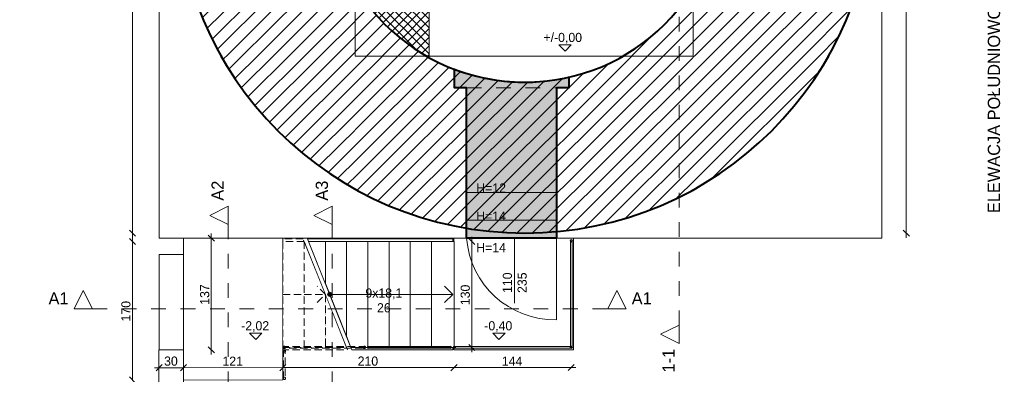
# Model space of a CAD drawing. Header units: millimetres. Extents: x 59044 to 78760, y -6506 to 13188.
# Tile 6 of 7: x 66707 to 78760, y 803 to 5152. Entities that reach past the tile are written whole.
import ezdxf

# ---------------------------------------------------------------- set-up
doc = ezdxf.new("R2010")
doc.units = ezdxf.units.MM
doc.header["$MEASUREMENT"] = 0
for name, pattern in [('Kropkowana gęsto', [132.291663, 0, -132.291663]), ('Przerywana', [360, 180, -180]), ('Przerywana gęsta', [135, 90, -45]), ('Wipeout_Contour', [1000, 0, -1000])]:
    doc.linetypes.add(name, pattern=pattern)
for name, color, linetype, lineweight in [('0_Nr_pióra__1', 7, 'Continuous', 13), ('0_Nr_pióra__103', 7, 'Continuous', 5), ('0_Nr_pióra__104', 7, 'Continuous', 5), ('0_Nr_pióra__11', 7, 'Continuous', 13), ('0_Nr_pióra__2', 8, 'Continuous', 5), ('0_Nr_pióra__7', 7, 'Continuous', 20), ('inw_wymiarowanie_Nr_pióra__1', 7, 'Continuous', 13), ('inw_ściany zewnętrzne_Nr_pióra__27', 7, 'Continuous', 40), ('inw_ściany zewnętrzne_Nr_pióra__87', 7, 'Continuous', 13), ('Rozbiórka_0_Nr_pióra__1', 7, 'Continuous', 13), ('Rozbiórka_inw_schody zewnętrzne_Nr_pióra__121', 255, 'Continuous', 0), ('Rozbiórka_inw_schody zewnętrzne_Nr_pióra__27', 7, 'Continuous', 40)]:
    doc.layers.add(name, color=color, linetype=linetype, lineweight=lineweight)
for name, color, linetype, lineweight, true_color in [('0_Nr_pióra__61', 7, 'Continuous', 13, 0x6a6a6a), ('inw_przekrój _Nr_pióra__101', 7, 'Continuous', 5, 0xb2b2b2), ('inw_przekrój _Nr_pióra__61', 7, 'Continuous', 13, 0x6a6a6a), ('Rozbiórka_0_Nr_pióra__101', 7, 'Continuous', 5, 0xb2b2b2)]:
    doc.layers.add(name, color=color, linetype=linetype, lineweight=lineweight, true_color=true_color)
for name, color, linetype in [('inw_przekrój', 7, 'Continuous'), ('inw_wymiarowanie', 7, 'Continuous'), ('inw_ściany zewnętrzne', 7, 'Continuous')]:
    doc.layers.add(name, color=color, linetype=linetype)
doc.styles.add('STYL_AUTOMATYCZNY_1', font='txt')
doc.dimstyles.new('STYL_AUTOMATYCZNY__1', dxfattribs={"dimtxt": 112.5, "dimasz": 71.25, "dimexe": 0.18, "dimexo": 0.0625, "dimgap": 0.09, "dimtad": 1, "dimtih": 1, "dimtoh": 1, "dimdec": 0, "dimlfac": 0.1, "dimzin": 0, "dimdsep": 46, "dimtxsty": 'STYL_AUTOMATYCZNY_1', "dimblk": 'ARROWHEAD_6', "dimblk1": 'ARROWHEAD_6', "dimblk2": 'ARROWHEAD_6', "dimcen": 0.09, "dimse1": 1, "dimse2": 1, "dimclrd": 7, "dimclre": 7, "dimclrt": 7, "dimadec": 1, "dimazin": 0, "dimtfac": 1, "dimtdec": 4, "dimtmove": 0, "dimatfit": 3, "dimfxl": 0, "dimtolj": 1, "dimtzin": 0, "dimarcsym": 0})
doc.dimstyles.new('STYL_AUTOMATYCZNY__2', dxfattribs={"dimtxt": 112.5, "dimasz": 71.25, "dimexe": 0.18, "dimexo": 0.0625, "dimgap": 0.09, "dimtad": 1, "dimdec": 0, "dimlfac": 0.1, "dimzin": 0, "dimdsep": 46, "dimtxsty": 'STYL_AUTOMATYCZNY_1', "dimblk": 'ARROWHEAD_6', "dimblk1": 'ARROWHEAD_6', "dimblk2": 'ARROWHEAD_6', "dimcen": 0.09, "dimse1": 1, "dimse2": 1, "dimclrd": 7, "dimclre": 7, "dimclrt": 7, "dimadec": 1, "dimazin": 0, "dimtfac": 1, "dimtdec": 4, "dimtmove": 0, "dimatfit": 3, "dimfxl": 0, "dimtolj": 1, "dimtzin": 0, "dimarcsym": 0})

# ---------------------------------------------------------------- blocks, each defined once
blk = doc.blocks.new('Strop_17_4', base_point=(68714, 733))
at = {"layer": '0_Nr_pióra__2', "color": 8, "linetype": 'Continuous', "lineweight": 5, "flags": 128}
blk.add_lwpolyline([(68714, 733), (69928, 734), (69928, 2473), (68714, 2473)], close=True, dxfattribs=at)
blk = doc.blocks.new('Strop_20_4', base_point=(73489, 2474))
at = {"layer": '0_Nr_pióra__1', "color": 7, "linetype": 'Continuous', "lineweight": 13, "flags": 128}
blk.add_lwpolyline([(73489, 2474), (72023, 2473), (72024, 1104), (73489, 1104)], close=True, dxfattribs=at)
blk = doc.blocks.new('Strop_21_4', base_point=(75310, 6797))
at = {"layer": '0_Nr_pióra__1', "color": 7, "linetype": 'Continuous', "lineweight": 13, "flags": 128}
blk.add_lwpolyline([(75310, 6797), (71720, 6797), (71720, 4687, 0.569792)], format="xyb", close=True, dxfattribs=at)
blk = doc.blocks.new('Schody_2_4')
at = {"layer": '0_Nr_pióra__11', "color": 7, "linetype": 'Przerywana gęsta', "lineweight": 13, "flags": 128}
for points in [[(70177, 2464), (69929, 2464), (69929, 2404), (70201, 2404)], [(70697, 1164), (69929, 1164), (69929, 1104), (70721, 1104)]]:
    blk.add_lwpolyline(points, close=True, dxfattribs=at)
at = {"layer": '0_Nr_pióra__11', "color": 7, "linetype": 'Continuous', "lineweight": 13, "flags": 128}
for points in [[(70230, 2464), (70254, 2404), (72009, 2404), (72009, 2464)], [(70750, 1164), (70774, 1104), (72009, 1104), (72009, 1164)]]:
    blk.add_lwpolyline(points, close=True, dxfattribs=at)
at = {"color": 254, "linetype": 'Wipeout_Contour', "lineweight": 0, "ltscale": 280336.915676}
blk.add_wipeout([(69929, 2434), (69929, 1134), (70189, 1134), (70189, 2434)], dxfattribs=at)
at = {"layer": '0_Nr_pióra__11', "color": 7, "linetype": 'Przerywana gęsta', "lineweight": 13}
for p, q in [((69929, 2434), (69929, 1134)), ((70189, 2434), (69929, 2434)), ((70189, 1134), (70189, 2434)), ((69929, 1134), (70189, 1134))]:
    blk.add_line(p, q, dxfattribs=at)
at = {"color": 254, "linetype": 'Wipeout_Contour', "lineweight": 0, "ltscale": 281357.075972}
blk.add_wipeout([(70189, 2434), (70189, 1134), (70449, 1134), (70449, 1784)], dxfattribs=at)
at = {"layer": '0_Nr_pióra__11', "color": 7, "linetype": 'Przerywana gęsta', "lineweight": 13}
for p, q in [((70189, 2434), (70189, 1134)), ((69929, 1784), (70189, 1784)), ((70449, 1134), (70449, 1784)), ((70189, 1134), (70449, 1134))]:
    blk.add_line(p, q, dxfattribs=at)
at = {"color": 254, "linetype": 'Wipeout_Contour', "lineweight": 0, "ltscale": 211249.191839}
blk.add_wipeout([(70449, 2434), (70242, 2434), (70449, 1918)], dxfattribs=at)
at = {"color": 254, "linetype": 'Wipeout_Contour', "lineweight": 0, "ltscale": 211646.815256}
blk.add_wipeout([(70709, 1134), (70449, 1784), (70449, 1134)], dxfattribs=at)
at = {"layer": '0_Nr_pióra__11', "color": 7, "linetype": 'Continuous', "lineweight": 13}
for p, q in [((70449, 2434), (70242, 2434)), ((70449, 1918), (70449, 2434))]:
    blk.add_line(p, q, dxfattribs=at)
at = {"layer": '0_Nr_pióra__11', "color": 7, "linetype": 'Przerywana gęsta', "lineweight": 13}
for p, q in [((70449, 1784), (70449, 1134)), ((70449, 1134), (70709, 1134))]:
    blk.add_line(p, q, dxfattribs=at)
at = {"color": 254, "linetype": 'Wipeout_Contour', "lineweight": 0, "ltscale": 282435.451103}
blk.add_wipeout([(70449, 2434), (70449, 1918), (70709, 1268), (70709, 2434)], dxfattribs=at)
at = {"linetype": 'Continuous', "lineweight": 0, "true_color": 0x000000}
blk.add_hatch(color=18, dxfattribs=at).paths.add_polyline_path([(70502, 1759, 1), (70502, 1809, 1)])
at = {"layer": '0_Nr_pióra__11', "color": 7, "linetype": 'Continuous', "lineweight": 13}
for p, q in [((70449, 2434), (70449, 1918)), ((70709, 2434), (70449, 2434)), ((70709, 1268), (70709, 2434))]:
    blk.add_line(p, q, dxfattribs=at)
at = {"layer": '0_Nr_pióra__11', "color": 7, "linetype": 'Przerywana gęsta', "lineweight": 13}
for p, q in [((70449, 1784), (70349, 1884)), ((70189, 1784), (70449, 1784)), ((70349, 1684), (70449, 1784))]:
    blk.add_line(p, q, dxfattribs=at)
at = {"layer": '0_Nr_pióra__11', "color": 7, "linetype": 'Continuous', "lineweight": 13, "flags": 128}
blk.add_lwpolyline([(70502, 1759, 1), (70502, 1809, 1)], format="xyb", close=True, dxfattribs=at)
at = {"color": 254, "linetype": 'Wipeout_Contour', "lineweight": 0, "ltscale": 354229.803996}
blk.add_wipeout([(70709, 2434), (70709, 1268), (70762, 1134), (70969, 1134), (70969, 2434)], dxfattribs=at)
at = {"layer": '0_Nr_pióra__11', "color": 7, "linetype": 'Continuous', "lineweight": 13}
for p, q in [((70189, 2434), (70709, 1134)), ((70242, 2434), (70762, 1134)), ((70709, 2434), (70709, 1268)), ((70969, 2434), (70709, 2434)), ((70969, 1134), (70969, 2434)), ((70762, 1134), (70969, 1134))]:
    blk.add_line(p, q, dxfattribs=at)
at = {"color": 254, "linetype": 'Wipeout_Contour', "lineweight": 0, "ltscale": 284495.411897}
blk.add_wipeout([(70969, 2434), (70969, 1134), (71229, 1134), (71229, 2434)], dxfattribs=at)
at = {"layer": '0_Nr_pióra__11', "color": 7, "linetype": 'Continuous', "lineweight": 13}
for p, q in [((70969, 2434), (70969, 1134)), ((71229, 2434), (70969, 2434)), ((71229, 1134), (71229, 2434)), ((70969, 1134), (71229, 1134))]:
    blk.add_line(p, q, dxfattribs=at)
at = {"color": 254, "linetype": 'Wipeout_Contour', "lineweight": 0, "ltscale": 285535.042772}
blk.add_wipeout([(71229, 2434), (71229, 1134), (71489, 1134), (71489, 2434)], dxfattribs=at)
at = {"layer": '0_Nr_pióra__11', "color": 7, "linetype": 'Continuous', "lineweight": 13}
for p, q in [((71229, 2434), (71229, 1134)), ((71489, 2434), (71229, 2434)), ((71489, 1134), (71489, 2434)), ((71229, 1134), (71489, 1134))]:
    blk.add_line(p, q, dxfattribs=at)
at = {"color": 254, "linetype": 'Wipeout_Contour', "lineweight": 0, "ltscale": 286574.676325}
blk.add_wipeout([(71489, 2434), (71489, 1134), (71749, 1134), (71749, 2434)], dxfattribs=at)
at = {"layer": '0_Nr_pióra__11', "color": 7, "linetype": 'Continuous', "lineweight": 13}
for p, q in [((71489, 2434), (71489, 1134)), ((71749, 2434), (71489, 2434)), ((71749, 1134), (71749, 2434)), ((71489, 1134), (71749, 1134))]:
    blk.add_line(p, q, dxfattribs=at)
at = {"color": 254, "linetype": 'Wipeout_Contour', "lineweight": 0, "ltscale": 431710.486435}
blk.add_wipeout([(71749, 2434), (71749, 1134), (72009, 1134), (72024, 1134), (72024, 2434), (72009, 2434)], dxfattribs=at)
at = {"layer": '0_Nr_pióra__11', "color": 7, "linetype": 'Continuous', "lineweight": 13}
for p, q in [((71749, 2434), (71749, 1134)), ((72009, 2434), (71749, 2434)), ((72024, 2434), (72009, 2434)), ((72024, 1134), (72024, 2434)), ((72009, 1784), (71909, 1884)), ((70502, 1784), (71749, 1784)), ((71749, 1784), (72009, 1784)), ((71909, 1684), (72009, 1784)), ((71749, 1134), (72009, 1134)), ((72009, 1134), (72024, 1134))]:
    blk.add_line(p, q, dxfattribs=at)
blk = doc.blocks.new('Ściana_2_4', base_point=(77260, 11688))
at = {"color": 254, "linetype": 'Wipeout_Contour', "lineweight": 0, "ltscale": 227388.31743}
blk.add_wipeout([(74950, 2473), (77260, 2473), (74950, 4703)], dxfattribs=at).dxf.layer = 'inw_ściany zewnętrzne'
at = {"color": 254, "linetype": 'Wipeout_Contour', "lineweight": 0, "ltscale": 229799.591319}
blk.add_wipeout([(74950, 4703), (77260, 2473), (77260, 4703)], dxfattribs=at).dxf.layer = 'inw_ściany zewnętrzne'
at = {"layer": 'inw_ściany zewnętrzne_Nr_pióra__87', "color": 7, "linetype": 'Continuous', "lineweight": 13, "flags": 128}
blk.add_lwpolyline([(77260, 2473), (74950, 2473)], dxfattribs=at)
at = {"color": 254, "linetype": 'Wipeout_Contour', "lineweight": 0, "ltscale": 305749.91004}
blk.add_wipeout([(74950, 8908), (74950, 4703), (77260, 4703), (77260, 8908)], dxfattribs=at).dxf.layer = 'inw_ściany zewnętrzne'
at = {"layer": 'inw_ściany zewnętrzne_Nr_pióra__87', "color": 7, "linetype": 'Continuous', "lineweight": 13, "flags": 128}
for points in [[(74950, 8908), (74950, 4703)], [(77260, 2473), (77260, 8908)]]:
    blk.add_lwpolyline(points, dxfattribs=at)
blk = doc.blocks.new('Ściana_3_4', base_point=(77260, 2473))
at = {"color": 254, "linetype": 'Wipeout_Contour', "lineweight": 0, "ltscale": 291913.555539}
blk.add_wipeout([(74950, 4703), (70813, 4703), (70813, 2473), (74950, 2473)], dxfattribs=at).dxf.layer = 'inw_ściany zewnętrzne'
at = {"layer": 'inw_ściany zewnętrzne_Nr_pióra__87', "color": 7, "linetype": 'Continuous', "lineweight": 13, "flags": 128}
for points in [[(74950, 4703), (70813, 4703)], [(70813, 2473), (74950, 2473)]]:
    blk.add_lwpolyline(points, dxfattribs=at)
blk = doc.blocks.new('Ściana_4_4', base_point=(68413, 2473))
at = {"color": 254, "linetype": 'Wipeout_Contour', "lineweight": 0, "ltscale": 210282.518738}
blk.add_wipeout([(70813, 4703), (68413, 2473), (70813, 2473)], dxfattribs=at).dxf.layer = 'inw_ściany zewnętrzne'
at = {"color": 254, "linetype": 'Wipeout_Contour', "lineweight": 0, "ltscale": 279905.36032}
blk.add_wipeout([(70813, 4703), (70813, 8908), (68413, 8908), (68413, 4703)], dxfattribs=at).dxf.layer = 'inw_ściany zewnętrzne'
at = {"color": 254, "linetype": 'Wipeout_Contour', "lineweight": 0, "ltscale": 208001.865549}
blk.add_wipeout([(68413, 4703), (68413, 2473), (70813, 4703)], dxfattribs=at).dxf.layer = 'inw_ściany zewnętrzne'
at = {"layer": 'inw_ściany zewnętrzne_Nr_pióra__87', "color": 7, "linetype": 'Continuous', "lineweight": 13, "flags": 128}
for points in [[(68413, 8908), (68413, 2473)], [(70813, 4703), (70813, 8908)], [(68413, 2473), (70813, 2473)]]:
    blk.add_lwpolyline(points, dxfattribs=at)
blk = doc.blocks.new('Balustrada_2_4')
at = {"layer": '0_Nr_pióra__104', "color": 7, "linetype": 'Continuous', "lineweight": 5, "flags": 128}
for points in [[(72029, 1149, 1), (72029, 1119, 1)], [(73459, 1149, 1), (73459, 1119, 1)]]:
    blk.add_lwpolyline(points, format="xyb", close=True, dxfattribs=at)
blk.add_lwpolyline([(73459, 1124), (73459, 1144), (72029, 1144), (72029, 1124)], close=True, dxfattribs=at)
blk.add_lwpolyline([(73459, 1124), (73459, 1144), (72029, 1144), (72029, 1124)], close=True, dxfattribs=at)
blk.add_lwpolyline([(73459, 1124), (73459, 1144), (72029, 1144), (72029, 1124)], close=True, dxfattribs=at)
blk.add_lwpolyline([(73459, 1124), (73459, 1144), (72029, 1144), (72029, 1124)], close=True, dxfattribs=at)
blk.add_lwpolyline([(73459, 1124), (73459, 1144), (72029, 1144), (72029, 1124)], close=True, dxfattribs=at)
blk = doc.blocks.new('Balustrada_3_4')
at = {"layer": '0_Nr_pióra__104', "color": 7, "linetype": 'Continuous', "lineweight": 5, "flags": 128}
for points in [[(73444, 2441, 1), (73474, 2441, 1)], [(73444, 1134, 1), (73474, 1134, 1)]]:
    blk.add_lwpolyline(points, format="xyb", close=True, dxfattribs=at)
blk.add_lwpolyline([(73469, 2441), (73449, 2441), (73449, 1134), (73469, 1134)], close=True, dxfattribs=at)
blk.add_lwpolyline([(73469, 2441), (73449, 2441), (73449, 1134), (73469, 1134)], close=True, dxfattribs=at)
blk.add_lwpolyline([(73469, 2441), (73449, 2441), (73449, 1134), (73469, 1134)], close=True, dxfattribs=at)
blk.add_lwpolyline([(73469, 2441), (73449, 2441), (73449, 1134), (73469, 1134)], close=True, dxfattribs=at)
blk.add_lwpolyline([(73469, 2441), (73449, 2441), (73449, 1134), (73469, 1134)], close=True, dxfattribs=at)
blk = doc.blocks.new('Balustrada_5_4')
at = {"layer": '0_Nr_pióra__104', "color": 7, "linetype": 'Continuous', "lineweight": 5, "flags": 128}
for points in [[(70974, 1149, 1), (70974, 1119, 1)], [(71979, 1149, 1), (71979, 1119, 1)]]:
    blk.add_lwpolyline(points, format="xyb", close=True, dxfattribs=at)
blk.add_lwpolyline([(71979, 1124), (71979, 1144), (70974, 1144), (70974, 1124)], close=True, dxfattribs=at)
blk.add_lwpolyline([(71979, 1124), (71979, 1144), (70974, 1144), (70974, 1124)], close=True, dxfattribs=at)
blk.add_lwpolyline([(71979, 1124), (71979, 1144), (70974, 1144), (70974, 1124)], close=True, dxfattribs=at)
blk.add_lwpolyline([(71979, 1124), (71979, 1144), (70974, 1144), (70974, 1124)], close=True, dxfattribs=at)
blk.add_lwpolyline([(71979, 1124), (71979, 1144), (70974, 1144), (70974, 1124)], close=True, dxfattribs=at)
blk = doc.blocks.new('Balustrada_6_4')
at = {"layer": '0_Nr_pióra__104', "color": 7, "linetype": 'Przerywana gęsta', "lineweight": 5, "flags": 128}
for points in [[(69946, 1149, 1), (69946, 1119, 1)], [(70927, 1149, 1), (70927, 1119, 1)]]:
    blk.add_lwpolyline(points, format="xyb", close=True, dxfattribs=at)
blk.add_lwpolyline([(70927, 1124), (70927, 1144), (69946, 1144), (69946, 1124)], close=True, dxfattribs=at)
blk.add_lwpolyline([(70927, 1124), (70927, 1144), (69946, 1144), (69946, 1124)], close=True, dxfattribs=at)
blk.add_lwpolyline([(70927, 1124), (70927, 1144), (69946, 1144), (69946, 1124)], close=True, dxfattribs=at)
blk.add_lwpolyline([(70927, 1124), (70927, 1144), (69946, 1144), (69946, 1124)], close=True, dxfattribs=at)
blk.add_lwpolyline([(70927, 1124), (70927, 1144), (69946, 1144), (69946, 1124)], close=True, dxfattribs=at)
blk = doc.blocks.new('Balustrada_11_4')
at = {"layer": '0_Nr_pióra__104', "color": 7, "linetype": 'Przerywana gęsta', "lineweight": 5, "flags": 128}
for points in [[(69933, 1090, 1), (69963, 1090, 1)], [(69933, 755, 1), (69963, 755, 1)]]:
    blk.add_lwpolyline(points, format="xyb", close=True, dxfattribs=at)
blk.add_lwpolyline([(69958, 1090), (69938, 1090), (69938, 755), (69958, 755)], close=True, dxfattribs=at)
blk.add_lwpolyline([(69958, 1090), (69938, 1090), (69938, 755), (69958, 755)], close=True, dxfattribs=at)
blk.add_lwpolyline([(69958, 1090), (69938, 1090), (69938, 755), (69958, 755)], close=True, dxfattribs=at)
blk.add_lwpolyline([(69958, 1090), (69938, 1090), (69938, 755), (69958, 755)], close=True, dxfattribs=at)
blk.add_lwpolyline([(69958, 1090), (69938, 1090), (69938, 755), (69958, 755)], close=True, dxfattribs=at)
blk = doc.blocks.new('*D55')
at = {"layer": '0_Nr_pióra__103', "color": 7, "linetype": 'Continuous', "lineweight": 5}
for p, q in [((68125, 2396), (68050, 2471)), ((68088, 2434), (68088, 2490)), ((68088, 734), (68088, 2434)), ((68050, 771), (68125, 696))]:
    blk.add_line(p, q, dxfattribs=at)
at = {"layer": '0_Nr_pióra__103', "color": 7, "lineweight": 5, "insert": (68065, 1452), "char_height": 112.5, "attachment_point": 7, "rotation": 90, "style": 'STYL_AUTOMATYCZNY_1'}
blk.add_mtext('\\A1;{\\pql;\\fCentury Gothic|b0|i0|c238|p34;170}', dxfattribs=at)
blk = doc.blocks.new('ARROWHEAD_6')
at = {"color": 0, "linetype": 'Continuous', "lineweight": 0}
for p, q in [((0, 0), (-1, 0)), ((-0.5, -0.5), (0.5, 0.5))]:
    blk.add_line(p, q, dxfattribs=at)
blk = doc.blocks.new('*D56')
at = {"layer": '0_Nr_pióra__103', "color": 7, "linetype": 'Continuous', "lineweight": 5}
for p, q in [((68357, 885), (68413, 885)), ((68451, 923), (68376, 848)), ((68413, 885), (68713, 885)), ((68751, 923), (68676, 848))]:
    blk.add_line(p, q, dxfattribs=at)
at = {"layer": '0_Nr_pióra__103', "color": 7, "lineweight": 5, "insert": (68475, 908), "char_height": 112.5, "attachment_point": 7, "rotation": 0.0098, "style": 'STYL_AUTOMATYCZNY_1'}
blk.add_mtext('\\A1;{\\pql;\\fCentury Gothic|b0|i0|c238|p34;30}', dxfattribs=at)
blk = doc.blocks.new('*D57')
at = {"layer": '0_Nr_pióra__103', "color": 7, "linetype": 'Continuous', "lineweight": 5}
for p, q in [((68413, 885), (68713, 885)), ((68751, 923), (68676, 848)), ((68713, 885), (69928, 886)), ((69966, 923), (69891, 848)), ((69928, 886), (72024, 886))]:
    blk.add_line(p, q, dxfattribs=at)
at = {"layer": '0_Nr_pióra__103', "color": 7, "lineweight": 5, "insert": (69189, 908), "char_height": 112.5, "attachment_point": 7, "rotation": 0.0098, "style": 'STYL_AUTOMATYCZNY_1'}
blk.add_mtext('\\A1;{\\pql;\\fCentury Gothic|b0|i0|c238|p34;121}', dxfattribs=at)
blk = doc.blocks.new('*D58')
at = {"layer": '0_Nr_pióra__103', "color": 7, "linetype": 'Continuous', "lineweight": 5}
for p, q in [((69966, 923), (69891, 848)), ((69928, 886), (72024, 886)), ((72061, 923), (71986, 848))]:
    blk.add_line(p, q, dxfattribs=at)
at = {"layer": '0_Nr_pióra__103', "color": 7, "lineweight": 5, "insert": (70844, 908), "char_height": 112.5, "attachment_point": 7, "rotation": 0.0098, "style": 'STYL_AUTOMATYCZNY_1'}
blk.add_mtext('\\A1;{\\pql;\\fCentury Gothic|b0|i0|c238|p34;210}', dxfattribs=at)
blk = doc.blocks.new('*D59')
at = {"layer": '0_Nr_pióra__103', "color": 7, "linetype": 'Continuous', "lineweight": 5}
for p, q in [((69928, 886), (72024, 886)), ((72061, 923), (71986, 848)), ((72024, 886), (73459, 886)), ((73421, 849), (73496, 924)), ((73459, 886), (73515, 886))]:
    blk.add_line(p, q, dxfattribs=at)
at = {"layer": '0_Nr_pióra__103', "color": 7, "lineweight": 5, "insert": (72609, 908), "char_height": 112.5, "attachment_point": 7, "rotation": 0.0098, "style": 'STYL_AUTOMATYCZNY_1'}
blk.add_mtext('\\A1;{\\pql;\\fCentury Gothic|b0|i0|c238|p34;144}', dxfattribs=at)
blk = doc.blocks.new('*D60')
at = {"layer": '0_Nr_pióra__103', "color": 7, "linetype": 'Continuous', "lineweight": 5}
for p, q in [((72279, 2396), (72204, 2471)), ((72241, 2434), (72241, 2490)), ((72241, 1134), (72241, 2434)), ((72204, 1171), (72279, 1096)), ((72241, 1077), (72241, 1134))]:
    blk.add_line(p, q, dxfattribs=at)
at = {"layer": '0_Nr_pióra__103', "color": 7, "lineweight": 5, "insert": (72219, 1652), "char_height": 112.5, "attachment_point": 7, "rotation": 90, "style": 'STYL_AUTOMATYCZNY_1'}
blk.add_mtext('\\A1;{\\pql;\\fCentury Gothic|b0|i0|c238|p34;130}', dxfattribs=at)
blk = doc.blocks.new('*D61')
at = {"layer": '0_Nr_pióra__103', "color": 7, "linetype": 'Continuous', "lineweight": 5}
for p, q in [((69090, 2436), (69015, 2511)), ((69052, 2473), (69052, 2529)), ((69052, 1103), (69052, 2473)), ((69015, 1141), (69090, 1066)), ((69052, 1047), (69052, 1103))]:
    blk.add_line(p, q, dxfattribs=at)
at = {"layer": '0_Nr_pióra__103', "color": 7, "lineweight": 5, "insert": (69030, 1656), "char_height": 112.5, "attachment_point": 7, "rotation": 90, "style": 'STYL_AUTOMATYCZNY_1'}
blk.add_mtext('\\A1;{\\pql;\\fCentury Gothic|b0|i0|c238|p34;137}', dxfattribs=at)
blk = doc.blocks.new('Wymiary_1_4', base_point=(72573, 1232))
at = {"layer": '0_Nr_pióra__1', "color": 7, "linetype": 'Continuous', "lineweight": 13}
for p, q in [((72573, 1232), (72498, 1307)), ((72498, 1307), (72648, 1307)), ((72648, 1307), (72573, 1232))]:
    blk.add_line(p, q, dxfattribs=at)
at = {"layer": '0_Nr_pióra__1', "color": 7, "lineweight": 13, "insert": (72394, 1322), "char_height": 112.5, "attachment_point": 7, "style": 'STYL_AUTOMATYCZNY_1'}
blk.add_mtext('\\A1;{\\pql;\\fCentury Gothic|b0|i0|c238|p34;-0,40}', dxfattribs=at)
blk = doc.blocks.new('Wymiary_2_4', base_point=(69597, 1232))
at = {"layer": '0_Nr_pióra__1', "color": 7, "linetype": 'Continuous', "lineweight": 13}
for p, q in [((69597, 1232), (69522, 1307)), ((69522, 1307), (69672, 1307)), ((69672, 1307), (69597, 1232))]:
    blk.add_line(p, q, dxfattribs=at)
at = {"layer": '0_Nr_pióra__1', "color": 7, "lineweight": 13, "insert": (69418, 1322), "char_height": 112.5, "attachment_point": 7, "style": 'STYL_AUTOMATYCZNY_1'}
blk.add_mtext('\\A1;{\\pql;\\fCentury Gothic|b0|i0|c238|p34;-2,02}', dxfattribs=at)
blk = doc.blocks.new('Wymiary_5_4', base_point=(73383, 4767))
at = {"layer": '0_Nr_pióra__1', "color": 7, "linetype": 'Continuous', "lineweight": 13}
for p, q in [((73383, 4767), (73308, 4842)), ((73308, 4842), (73458, 4842)), ((73458, 4842), (73383, 4767))]:
    blk.add_line(p, q, dxfattribs=at)
at = {"layer": '0_Nr_pióra__1', "color": 7, "lineweight": 13, "insert": (73119, 4857), "char_height": 112.5, "attachment_point": 7, "style": 'STYL_AUTOMATYCZNY_1'}
blk.add_mtext('\\A1;{\\pql;\\fCentury Gothic|b0|i0|c238|p34;+/-0,00}', dxfattribs=at)
blk = doc.blocks.new('*D76')
at = {"layer": 'inw_wymiarowanie_Nr_pióra__1', "color": 7, "linetype": 'Continuous', "lineweight": 13}
for p, q in [((77598, 11037), (77523, 11112)), ((77560, 11074), (77560, 11131)), ((77560, 2534), (77560, 11074)), ((77523, 2572), (77598, 2497)), ((77560, 2478), (77560, 2534))]:
    blk.add_line(p, q, dxfattribs=at)
at = {"layer": 'inw_wymiarowanie_Nr_pióra__1', "color": 7, "lineweight": 13, "insert": (77538, 6673), "char_height": 112.5, "attachment_point": 7, "rotation": 90, "style": 'STYL_AUTOMATYCZNY_1'}
blk.add_mtext('\\A1;{\\pql;\\fCentury Gothic|b0|i0|c238|p34;854}', dxfattribs=at)
blk = doc.blocks.new('*D77')
at = {"layer": 'inw_wymiarowanie_Nr_pióra__1', "color": 7, "linetype": 'Continuous', "lineweight": 13}
for p, q in [((68125, 11037), (68050, 11112)), ((68088, 11074), (68088, 11131)), ((68088, 2534), (68088, 11074)), ((68050, 2572), (68125, 2497)), ((68088, 2478), (68088, 2534))]:
    blk.add_line(p, q, dxfattribs=at)
at = {"layer": 'inw_wymiarowanie_Nr_pióra__1', "color": 7, "lineweight": 13, "insert": (68065, 6673), "char_height": 112.5, "attachment_point": 7, "rotation": 90, "style": 'STYL_AUTOMATYCZNY_1'}
blk.add_mtext('\\A1;{\\pql;\\fCentury Gothic|b0|i0|c238|p34;854}', dxfattribs=at)
blk = doc.blocks.new('Płaszczyzna odcinająca_1_4', base_point=(67486, 1606))
at = {"layer": 'inw_przekrój _Nr_pióra__101', "color": 253, "linetype": 'Przerywana', "lineweight": 5, "true_color": 0xb2b2b2}
blk.add_line((67598, 1606), (73906, 1606), dxfattribs=at)
at = {"layer": 'inw_przekrój _Nr_pióra__61', "color": 251, "lineweight": 13, "true_color": 0x6a6a6a, "char_height": 150, "style": 'STYL_AUTOMATYCZNY_1'}
for s, insert, attachment_point in [('\\A1;{\\pqr;\\pt0;\\fCentury Gothic|b0|i0|c238|p34;A1}', (67306, 1660), 9), ('\\A1;{\\pql;\\pt0;\\fCentury Gothic|b0|i0|c238|p34;A1}', (74199, 1660), 7)]:
    blk.add_mtext(s, dxfattribs=dict(at, insert=insert, attachment_point=attachment_point))
at = {"color": 254, "linetype": 'Wipeout_Contour', "lineweight": 0, "ltscale": 202520.319292}
blk.add_wipeout([(67373, 1606), (67598, 1606), (67486, 1831)], dxfattribs=at).dxf.layer = 'inw_przekrój'
at = {"color": 254, "linetype": 'Wipeout_Contour', "lineweight": 0, "ltscale": 222112.979291}
blk.add_wipeout([(74131, 1606), (74019, 1831), (73906, 1606)], dxfattribs=at).dxf.layer = 'inw_przekrój'
at = {"layer": 'inw_przekrój _Nr_pióra__61', "color": 251, "linetype": 'Continuous', "lineweight": 13, "true_color": 0x6a6a6a, "flags": 128}
for points in [[(67373, 1606), (67598, 1606), (67486, 1831)], [(74131, 1606), (73906, 1606), (74019, 1831)]]:
    blk.add_lwpolyline(points, close=True, dxfattribs=at)
blk = doc.blocks.new('Płaszczyzna odcinająca_2_4', base_point=(69259, 2753))
at = {"layer": 'inw_przekrój _Nr_pióra__101', "color": 253, "linetype": 'Przerywana', "lineweight": 5, "true_color": 0xb2b2b2}
blk.add_line((69259, 2640), (69259, -5976), dxfattribs=at)
at = {"layer": 'inw_przekrój _Nr_pióra__61', "color": 251, "lineweight": 13, "true_color": 0x6a6a6a, "char_height": 150, "rotation": 90, "style": 'STYL_AUTOMATYCZNY_1'}
for s, insert, attachment_point in [('\\A1;{\\pql;\\pt0;\\fCentury Gothic|b0|i0|c238|p34;A2}', (69205, 2933), 7), ('\\A1;{\\pqr;\\pt0;\\fCentury Gothic|b0|i0|c238|p34;A2}', (69205, -6269), 9)]:
    blk.add_mtext(s, dxfattribs=dict(at, insert=insert, attachment_point=attachment_point))
at = {"color": 254, "linetype": 'Wipeout_Contour', "lineweight": 0, "ltscale": 207716.4981}
blk.add_wipeout([(69259, 2865), (69034, 2753), (69259, 2640)], dxfattribs=at).dxf.layer = 'inw_przekrój'
at = {"color": 254, "linetype": 'Wipeout_Contour', "lineweight": 0, "ltscale": 208354.562661}
blk.add_wipeout([(69259, -6201), (69259, -5976), (69034, -6089)], dxfattribs=at).dxf.layer = 'inw_przekrój'
at = {"layer": 'inw_przekrój _Nr_pióra__61', "color": 251, "linetype": 'Continuous', "lineweight": 13, "true_color": 0x6a6a6a, "flags": 128}
for points in [[(69259, 2865), (69259, 2640), (69034, 2753)], [(69259, -6201), (69259, -5976), (69034, -6089)]]:
    blk.add_lwpolyline(points, close=True, dxfattribs=at)
blk = doc.blocks.new('Płaszczyzna odcinająca_3_4', base_point=(70533, 2753))
at = {"layer": 'inw_przekrój _Nr_pióra__101', "color": 253, "linetype": 'Przerywana', "lineweight": 5, "true_color": 0xb2b2b2}
blk.add_line((70533, 2640), (70533, -5976), dxfattribs=at)
at = {"layer": 'inw_przekrój _Nr_pióra__61', "color": 251, "lineweight": 13, "true_color": 0x6a6a6a, "char_height": 150, "rotation": 90, "style": 'STYL_AUTOMATYCZNY_1'}
for s, insert, attachment_point in [('\\A1;{\\pql;\\pt0;\\fCentury Gothic|b0|i0|c238|p34;A3}', (70483, 2933), 7), ('\\A1;{\\pqr;\\pt0;\\fCentury Gothic|b0|i0|c238|p34;A3}', (70483, -6269), 9)]:
    blk.add_mtext(s, dxfattribs=dict(at, insert=insert, attachment_point=attachment_point))
at = {"color": 254, "linetype": 'Wipeout_Contour', "lineweight": 0, "ltscale": 211534.648793}
blk.add_wipeout([(70533, 2865), (70308, 2753), (70533, 2640)], dxfattribs=at).dxf.layer = 'inw_przekrój'
at = {"color": 254, "linetype": 'Wipeout_Contour', "lineweight": 0, "ltscale": 212161.230742}
blk.add_wipeout([(70533, -6201), (70533, -5976), (70308, -6089)], dxfattribs=at).dxf.layer = 'inw_przekrój'
at = {"layer": 'inw_przekrój _Nr_pióra__61', "color": 251, "linetype": 'Continuous', "lineweight": 13, "true_color": 0x6a6a6a, "flags": 128}
for points in [[(70533, 2865), (70533, 2640), (70308, 2753)], [(70533, -6201), (70533, -5976), (70308, -6089)]]:
    blk.add_lwpolyline(points, close=True, dxfattribs=at)
blk = doc.blocks.new('Elewacja_4_4', base_point=(78760, -3926))
at = {"layer": '0_Nr_pióra__61', "color": 251, "lineweight": 13, "true_color": 0x6a6a6a, "insert": (78710, 6626), "char_height": 150, "attachment_point": 9, "rotation": 90, "style": 'STYL_AUTOMATYCZNY_1'}
blk.add_mtext('\\A1;{\\pqr;\\pt0;\\fCentury Gothic|b0|i0|c238|p34;ELEWACJA POŁUDNIOWO-WSCHODNIA}', dxfattribs=at)
at = {"color": 254, "linetype": 'Wipeout_Contour', "lineweight": 0, "ltscale": 236936.218314}
blk.add_wipeout([(78760, 6694), (78760, 6919), (78535, 6806)], dxfattribs=at)
at = {"layer": '0_Nr_pióra__61', "color": 251, "linetype": 'Continuous', "lineweight": 13, "true_color": 0x6a6a6a, "flags": 128}
blk.add_lwpolyline([(78760, 6694), (78760, 6919), (78535, 6806)], close=True, dxfattribs=at)
blk = doc.blocks.new('Strop_27_4', base_point=(68714, -144))
at = {"layer": '0_Nr_pióra__7', "color": 7, "linetype": 'Continuous', "lineweight": 20, "flags": 128}
blk.add_lwpolyline([(68714, -144), (68713, 1103), (68413, 1103), (68414, -144)], close=True, dxfattribs=at)
blk = doc.blocks.new('Strop_28_4', base_point=(68713, 1103))
at = {"layer": '0_Nr_pióra__7', "color": 7, "linetype": 'Continuous', "lineweight": 20, "flags": 128}
blk.add_lwpolyline([(68713, 1103), (68713, 2273), (68413, 2273), (68413, 1103)], close=True, dxfattribs=at)
blk = doc.blocks.new('Ściana_7_4', base_point=(70470, 6806))
at = {"layer": 'inw_ściany zewnętrzne', "linetype": 'Continuous', "lineweight": 0, "true_color": 0x000000}
h = blk.add_hatch(dxfattribs=at)
h.set_pattern_fill('Bloczki_ceramiczne_0004', color=18, style=0, pattern_type=2)
h.set_pattern_definition([(45, (0, 0), (-95.45941, 95.45941), [])])
h.paths.add_polyline_path([(68620, 6806, 1), (77160, 6806), (75310, 6806, -1), (70470, 6806)])
at = {"layer": 'inw_ściany zewnętrzne_Nr_pióra__27', "color": 7, "linetype": 'Continuous', "lineweight": 40}
for radius in [4270, 2420]:
    blk.add_arc((72890, 6806), radius, 180, 0, dxfattribs=at)
blk = doc.blocks.new('Płaszczyzna odcinająca_4_4', base_point=(74778, 1296))
at = {"layer": 'inw_przekrój _Nr_pióra__101', "color": 253, "linetype": 'Przerywana', "lineweight": 5, "true_color": 0xb2b2b2}
blk.add_line((74778, 1408), (74778, 12081), dxfattribs=at)
at = {"layer": 'inw_przekrój _Nr_pióra__61', "color": 251, "lineweight": 13, "true_color": 0x6a6a6a, "char_height": 150, "rotation": 90, "style": 'STYL_AUTOMATYCZNY_1'}
for s, insert, attachment_point in [('\\A1;{\\pql;\\pt0;\\fCentury Gothic|b0|i0|c238|p34;1-1}', (74725, 12373), 7), ('\\A1;{\\pqr;\\pt0;\\fCentury Gothic|b0|i0|c238|p34;1-1}', (74725, 1116), 9)]:
    blk.add_mtext(s, dxfattribs=dict(at, insert=insert, attachment_point=attachment_point))
at = {"color": 254, "linetype": 'Wipeout_Contour', "lineweight": 0, "ltscale": 227075.572009}
blk.add_wipeout([(74778, 12306), (74553, 12193), (74778, 12081)], dxfattribs=at).dxf.layer = 'inw_przekrój'
at = {"color": 254, "linetype": 'Wipeout_Contour', "lineweight": 0, "ltscale": 224143.482867}
blk.add_wipeout([(74778, 1183), (74778, 1408), (74553, 1296)], dxfattribs=at).dxf.layer = 'inw_przekrój'
at = {"layer": 'inw_przekrój _Nr_pióra__61', "color": 251, "linetype": 'Continuous', "lineweight": 13, "true_color": 0x6a6a6a, "flags": 128}
for points in [[(74778, 12306), (74778, 12081), (74553, 12193)], [(74778, 1183), (74778, 1408), (74553, 1296)]]:
    blk.add_lwpolyline(points, close=True, dxfattribs=at)

msp = doc.modelspace()

# ---------------------------------------------------------------- block references
at = {"color": 151, "lineweight": 13, "true_color": 0x80c2ff}
msp.add_blockref('Elewacja_4_4', (78760, -3926.4), dxfattribs=at)
at = {"color": 7, "linetype": 'Continuous', "lineweight": 13}
for name, p in [('Strop_21_4', (75310, 6796.7)), ('Wymiary_5_4', (73382.6, 4767.3)), ('Strop_20_4', (73488.5, 2473.7)), ('Wymiary_2_4', (69597.2, 1231.6)), ('Wymiary_1_4', (72573.2, 1231.6))]:
    msp.add_blockref(name, p, dxfattribs=at)
at = {"color": 8, "linetype": 'Continuous', "lineweight": 5}
msp.add_blockref('Strop_17_4', (68713.9, 733.5), dxfattribs=at)
at = {"color": 7, "linetype": 'Continuous', "lineweight": 20}
msp.add_blockref('Strop_27_4', (68713.6, -143.5), dxfattribs=at)

# ---------------------------------------------------------------- dimensions: what is measured, and where the dimension line sits
at = {"color": 7, "linetype": 'Continuous', "lineweight": 5}
dim = msp.add_linear_dim(base=(68713.4, 885.3), p1=(68413.3, 1103.2), p2=(68713.3, 1103.2), angle=0.00981, dimstyle='STYL_AUTOMATYCZNY__1', dxfattribs=at)
dim.commit()
dim.dimension.update_dxf_attribs({"geometry": '*D56', "text_midpoint": (68561.2, 964), "dimtype": 160, "text_rotation": 0.00981})
at = {"layer": 'inw_wymiarowanie', "color": 7, "linetype": 'Continuous', "lineweight": 13}
dim = msp.add_linear_dim(base=(68087.8, 11074.4), p1=(60697.3, 2534.4), p2=(60697.3, 11074.4), angle=90, dimstyle='STYL_AUTOMATYCZNY__2', dxfattribs=at)
dim.commit()
dim.dimension.update_dxf_attribs({"geometry": '*D77', "text_midpoint": (68009.1, 6801.2), "dimtype": 160, "text_rotation": 90})

# ---------------------------------------------------------------- next in the draw order: block references
at = {"color": 8, "linetype": 'Kropkowana gęsto', "lineweight": 5}
msp.add_blockref('Schody_2_4', (0, 0), dxfattribs=at)
at = {"layer": 'inw_ściany zewnętrzne', "color": 7, "lineweight": 40}
msp.add_blockref('Ściana_2_4', (77260, 11688.1), dxfattribs=at)

# ---------------------------------------------------------------- next in the draw order: linework, layer by layer
at = {"layer": '0_Nr_pióra__1', "color": 7, "linetype": 'Continuous', "lineweight": 13}
msp.add_lwpolyline([(77260, 2473.2), (77260, 11688.1)], dxfattribs=at)

# ---------------------------------------------------------------- next in the draw order: block references
at = {"color": 7, "linetype": 'Continuous', "lineweight": 13}
for name in ['Balustrada_6_4', 'Balustrada_11_4', 'Balustrada_5_4', 'Balustrada_2_4']:
    msp.add_blockref(name, (0, 0), dxfattribs=at)
at = {"layer": 'inw_ściany zewnętrzne', "color": 7, "lineweight": 40}
msp.add_blockref('Ściana_3_4', (77260, 2473.2), dxfattribs=at)

# ---------------------------------------------------------------- next in the draw order: dimensions: what is measured, and where the dimension line sits
at = {"color": 7, "linetype": 'Continuous', "lineweight": 5}
dim = msp.add_linear_dim(base=(69928, 885.5), p1=(68713.3, 1103.2), p2=(69928, 1103.4), angle=0.00981, dimstyle='STYL_AUTOMATYCZNY__1', dxfattribs=at)
dim.commit()
dim.dimension.update_dxf_attribs({"geometry": '*D57', "text_midpoint": (69317.5, 964.2), "dimtype": 160, "text_rotation": 0.00981})

# ---------------------------------------------------------------- next in the draw order: hatches: boundary and pattern name
at = {"layer": 'Rozbiórka_inw_schody zewnętrzne_Nr_pióra__121', "linetype": 'Continuous', "lineweight": 0}
msp.add_hatch(color=255, dxfattribs=at).paths.add_polyline_path([(72028.5, 4544.3, 0.1481637), (73428.5, 4446.5), (73428.5, 4317.1), (73278.5, 4317.1), (73278.5, 2473.2), (72178.5, 2473.2), (72178.5, 4317.1), (72028.5, 4317.1)])

# ---------------------------------------------------------------- next in the draw order: linework, layer by layer
at = {"layer": '0_Nr_pióra__1', "color": 7, "linetype": 'Continuous', "lineweight": 13}
for p, q in [((72178.5, 3033.2), (73278.5, 3033.2)), ((72178.5, 2693.2), (73278.5, 2693.2)), ((73278.5, 2473.2), (72178.5, 2473.2))]:
    msp.add_line(p, q, dxfattribs=at)
at = {"layer": 'inw_ściany zewnętrzne_Nr_pióra__87', "color": 7, "linetype": 'Przerywana', "lineweight": 13}
msp.add_line((72178.5, 4317.1), (73278.5, 4317.1), dxfattribs=at)
at = {"layer": 'inw_ściany zewnętrzne_Nr_pióra__87', "color": 7, "linetype": 'Continuous', "lineweight": 13}
for p, q in [((72764, 2473.2), (72764, 1677.9)), ((73278.5, 2473.2), (73278.5, 1473.2))]:
    msp.add_line(p, q, dxfattribs=at)
msp.add_arc((73256.2, 2553.6), 1080.7, 184.27079, 271.18177, dxfattribs=at)
at = {"layer": 'Rozbiórka_inw_schody zewnętrzne_Nr_pióra__27', "color": 7, "linetype": 'Continuous', "lineweight": 40, "flags": 128}
msp.add_lwpolyline([(72028.5, 4544.3, 0.1481637), (73428.5, 4446.5), (73428.5, 4317.1), (73278.5, 4317.1), (73278.5, 2473.2), (72178.5, 2473.2), (72178.5, 4317.1), (72028.5, 4317.1)], format="xyb", close=True, dxfattribs=at)

# ---------------------------------------------------------------- next in the draw order: block references
at = {"color": 7, "linetype": 'Continuous', "lineweight": 13}
msp.add_blockref('Balustrada_3_4', (0, 0), dxfattribs=at)
at = {"layer": 'inw_ściany zewnętrzne', "color": 7, "lineweight": 40}
msp.add_blockref('Ściana_4_4', (68413.1, 2473.2), dxfattribs=at)

# ---------------------------------------------------------------- next in the draw order: texts
at = {"layer": '0_Nr_pióra__7', "color": 7, "linetype": 'Continuous', "lineweight": 20, "char_height": 112.5, "attachment_point": 8, "style": 'STYL_AUTOMATYCZNY_1'}
for s, insert in [('\\A1;{\\pqc;\\fCentury Gothic|b0|i0|c238|p34;H=1\\fCentury Gothic|b0|i0|c238|p34;2}', (72478.1, 3031.6)), ('\\A1;{\\pqc;\\fCentury Gothic|b0|i0|c238|p34;H\\fCentury Gothic|b0|i0|c238|p34;=14}', (72478.1, 2686.9)), ('\\A1;{\\pqc;\\fCentury Gothic|b0|i0|c238|p34;H\\fCentury Gothic|b0|i0|c238|p34;=14}', (72478.1, 2301.2))]:
    msp.add_mtext(s, dxfattribs=dict(at, insert=insert))

# ---------------------------------------------------------------- next in the draw order: dimensions: what is measured, and where the dimension line sits
at = {"color": 7, "linetype": 'Continuous', "lineweight": 5}
dim = msp.add_linear_dim(base=(72241.4, 2433.7), p1=(72008.5, 1133.7), p2=(72008.5, 2433.7), angle=90, dimstyle='STYL_AUTOMATYCZNY__2', dxfattribs=at)
dim.commit()
dim.dimension.update_dxf_attribs({"geometry": '*D60', "text_midpoint": (72162.7, 1780.5), "dimtype": 160, "text_rotation": 90})

# ---------------------------------------------------------------- next in the draw order: hatches: boundary and pattern name
at = {"layer": 'Rozbiórka_0_Nr_pióra__101', "linetype": 'Continuous', "lineweight": 5, "true_color": 0xb2b2b2}
h = msp.add_hatch(dxfattribs=at)
h.set_pattern_fill('Siatka_5x5_ukośna_0004', color=253, style=0, pattern_type=2)
h.set_pattern_definition([(45, (71830.02, 6956.6), (-53.033, 53.033), []), (135, (71830.02, 6956.6), (53.033, 53.033), [])])
h.paths.add_polyline_path([(70470, 6805.8, 0.2638635), (71648.2, 4728.7), (71720, 4687.4), (71720, 6796.6), (73189.5, 6792.6), (73190, 9207.1, 0.4511029)])

# ---------------------------------------------------------------- next in the draw order: linework, layer by layer
at = {"layer": '0_Nr_pióra__1', "color": 7, "linetype": 'Continuous', "lineweight": 13}
msp.add_lwpolyline([(68413.1, 2473.2), (68413.1, 11688.1)], dxfattribs=at)
at = {"layer": 'Rozbiórka_0_Nr_pióra__1', "color": 7, "linetype": 'Continuous', "lineweight": 13, "flags": 128}
msp.add_lwpolyline([(70470, 6805.8, 0.2638635), (71648.2, 4728.7), (71720, 4687.4), (71720, 6796.6), (73189.5, 6792.6), (73190, 9207.1, 0.4511029)], format="xyb", close=True, dxfattribs=at)

# ---------------------------------------------------------------- next in the draw order: dimensions: what is measured, and where the dimension line sits
at = {"color": 7, "linetype": 'Continuous', "lineweight": 5}
for base, p1, p2, angle, dimstyle, picture, middle, turn in [((68087.8, 2433.7), (68713.5, 733.7), (69928.5, 2433.7), 90, 'STYL_AUTOMATYCZNY__2', '*D55', (68009.1, 1580.5), 90), ((69052, 2473.2), (68713.3, 1103.2), (68713.6, 2473.2), 90, 'STYL_AUTOMATYCZNY__2', '*D61', (68973.3, 1785), 90), ((72023.6, 885.9), (69928, 1103.4), (72023.3, 2473.4), 0.00981, 'STYL_AUTOMATYCZNY__1', '*D58', (70972.6, 964.5), 0.00981), ((73458.8, 886.1), (72023.3, 2473.4), (73458.5, 2473.7), 0.00981, 'STYL_AUTOMATYCZNY__1', '*D59', (72738, 964.8), 0.00981)]:
    dim = msp.add_linear_dim(base=base, p1=p1, p2=p2, angle=angle, dimstyle=dimstyle, dxfattribs=at)
    dim.commit()
    dim.dimension.update_dxf_attribs({"geometry": picture, "text_midpoint": middle, "dimtype": 160, "text_rotation": turn})
at = {"layer": 'inw_wymiarowanie', "color": 7, "linetype": 'Continuous', "lineweight": 13}
dim = msp.add_linear_dim(base=(77560, 11074.4), p1=(70169.6, 2534.4), p2=(70169.6, 11074.4), angle=90, dimstyle='STYL_AUTOMATYCZNY__2', dxfattribs=at)
dim.commit()
dim.dimension.update_dxf_attribs({"geometry": '*D76', "text_midpoint": (77481.3, 6801.2), "dimtype": 160, "text_rotation": 90})

# ---------------------------------------------------------------- next in the draw order: block references
at = {"layer": 'inw_przekrój', "color": 253, "lineweight": 5, "true_color": 0xb2b2b2}
msp.add_blockref('Płaszczyzna odcinająca_1_4', (67485.8, 1605.9), dxfattribs=at)

# ---------------------------------------------------------------- next in the draw order: block references
at = {"color": 7, "linetype": 'Continuous', "lineweight": 20}
msp.add_blockref('Strop_28_4', (68713.3, 1103.2), dxfattribs=at)
at = {"layer": 'inw_przekrój', "color": 253, "lineweight": 5, "true_color": 0xb2b2b2}
for name, p in [('Płaszczyzna odcinająca_2_4', (69259.2, 2752.7)), ('Płaszczyzna odcinająca_3_4', (70532.9, 2752.7))]:
    msp.add_blockref(name, p, dxfattribs=at)

# ---------------------------------------------------------------- next in the draw order: texts
at = {"layer": '0_Nr_pióra__7', "color": 7, "linetype": 'Continuous', "lineweight": 20, "insert": (72915.6, 1926.8), "char_height": 112.5, "attachment_point": 8, "rotation": 90, "line_spacing_factor": 0.963147, "style": 'STYL_AUTOMATYCZNY_1'}
msp.add_mtext('\\A1;{\\pqc;\\fCentury Gothic|b0|i0|c238|p34;110\\P\\pqc;\\fCentury Gothic|b0|i0|c238|p34;235}', dxfattribs=at)
at = {"layer": '0_Nr_pióra__7', "color": 7, "linetype": 'Continuous', "lineweight": 20, "insert": (71165.2, 1561.5), "char_height": 112.5, "attachment_point": 8, "line_spacing_factor": 0.963147, "style": 'STYL_AUTOMATYCZNY_1'}
msp.add_mtext('\\A1;{\\pqc;\\fCentury Gothic|b0|i0|c238|p34;9\\fCentury Gothic|b0|i0|c238|p34;x1\\fCentury Gothic|b0|i0|c238|p34;8,1\\P\\pqc;\\fCentury Gothic|b0|i0|c238|p34;26}', dxfattribs=at)

# ---------------------------------------------------------------- next in the draw order: block references
at = {"layer": 'inw_ściany zewnętrzne', "color": 7, "lineweight": 40}
msp.add_blockref('Ściana_7_4', (70470, 6805.8), dxfattribs=at)

# ---------------------------------------------------------------- next in the draw order: block references
at = {"layer": 'inw_przekrój', "color": 253, "lineweight": 5, "true_color": 0xb2b2b2}
msp.add_blockref('Płaszczyzna odcinająca_4_4', (74778.4, 1295.5), dxfattribs=at)

doc.saveas('drawing.dxf')
